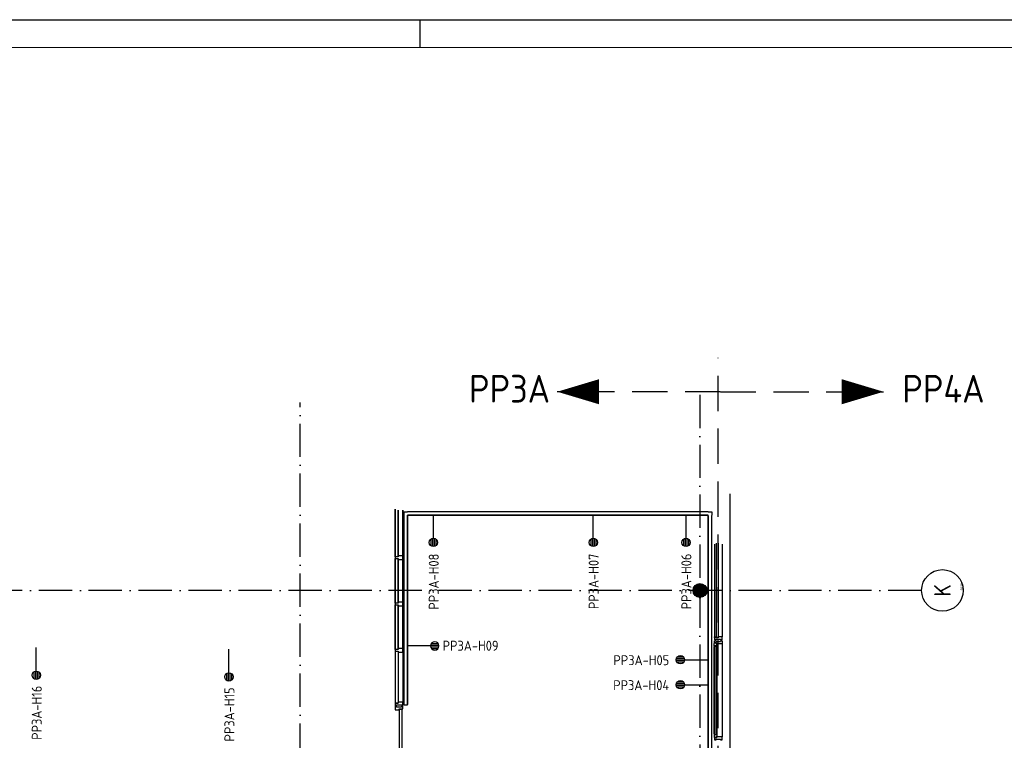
# Model space of a CAD drawing. Header units: millimetres. Extents: x 90707 to 450385, y -1262 to 949019.
# Tile 37 of 60: x 160994 to 178728, y 71308 to 84291. Entities that reach past the tile are written whole.
import ezdxf
from ezdxf.enums import TextEntityAlignment as Align

# ---------------------------------------------------------------- set-up
doc = ezdxf.new("R2010")
doc.units = ezdxf.units.MM
doc.header["$LTSCALE"] = 100
for name, pattern in [('B-SL0', [100000000.0, 0, -100000000.0]), ('DASHDOT', [9, 6, -1.5, 0, -1.5]), ('HIDDEN', [9.525, 6.35, -3.175])]:
    doc.linetypes.add(name, pattern=pattern)
doc.layers.get('0').update_dxf_attribs({"linetype": 'CONTINUOUS'})
for name, color, linetype in [('AL$7----_STRAMIEN', 1, 'DASHDOT'), ('AL21----_BUITENWAND', 4, 'CONTINUOUS'), ('AL28----_KONSTRUKTIE', 3, 'CONTINUOUS'), ('AL31----_BUITENKOZ', 7, 'CONTINUOUS'), ('AL32----_BINNENKOZ', 7, 'CONTINUOUS'), ('ALN-----_BLOCKNAAM', 2, 'CONTINUOUS'), ('ALXAA---_GEWBETON', 12, 'CONTINUOUS'), ('ALXOU---_GLAS', 7, 'CONTINUOUS'), ('EA61303-_ARCEER', 1, 'CONTINUOUS'), ('EB6441--_ATTRIB', 2, 'CONTINUOUS'), ('EL61303-_WANDGOOT', 3, 'CONTINUOUS'), ('EL6441--_DATACOM', 3, 'CONTINUOUS'), ('LIJN025', 10, 'CONTINUOUS'), ('LIJN050', 90, 'CONTINUOUS'), ('LIJN070', 130, 'CONTINUOUS'), ('TEKST25', 10, 'CONTINUOUS'), ('TEKST35', 50, 'CONTINUOUS'), ('TEKST50', 90, 'CONTINUOUS'), ('VOLGNUMMER', 7, 'CONTINUOUS'), ('WANDGOOTDATA', 3, 'CONTINUOUS')]:
    doc.layers.add(name, color=color, linetype=linetype)
doc.styles.add('1_8', font='ISO', dxfattribs={"height": 1.8})
doc.styles.add('2_0', font='iso', dxfattribs={"height": 200})
doc.styles.add('ISO', font='ISO.SHX')
doc.styles.add('MAATVOERING', font='iso.shx')
doc.styles.add('ROMAND', font='romand')
doc.styles.get("Standard").update_dxf_attribs({"font": 'iso.shx'})

# ---------------------------------------------------------------- blocks, each defined once
blk = doc.blocks.new('A0-GE')
at = {"layer": 'LIJN025'}
blk.add_line((775, 836), (775, 841), dxfattribs=at)
blk.add_lwpolyline([(1500, 841), (1500, 0), (0, 0), (0, 841)], close=True, dxfattribs=at)
at = {"layer": 'LIJN050', "const_width": 0.2}
blk.add_lwpolyline([(1495, 836), (25, 836), (25, 5), (1495, 5)], close=True, dxfattribs=at)
at = {"layer": 'TEKST25', "style": 'ROMAND', "width": 2.899115}
blk.add_attdef('STATUS', text='', height=2.5, dxfattribs=at).set_placement((1454, 71.5), (1493, 71.5), align=Align.FIT)
at = {"layer": 'TEKST25', "style": 'ISO'}
for tag, p in [('E', (1455.25, 66)), ('NAAM-E', (1466.75, 66)), ('DATUM-E', (1485, 66)), ('D', (1455.25, 61)), ('NAAM-D', (1466.75, 61)), ('DATUM-D', (1485, 61)), ('C', (1455.25, 56)), ('NAAM-C', (1466.75, 56)), ('DATUM-C', (1485, 56)), ('B', (1455.25, 51)), ('NAAM-B', (1466.75, 51)), ('DATUM-B', (1485, 51)), ('A', (1455.25, 46)), ('NAAM-A', (1466.75, 46)), ('DATUM-A', (1485, 46))]:
    blk.add_attdef(tag, text='', height=2.5, dxfattribs=at).set_placement(p, align=Align.CENTER)
for tag, p in [('DATUM', (1332.75, 36.25)), ('SCHAAL', (1368, 36.25)), ('GETEKEND', (1398.25, 36.25)), ('GECONTOL.', (1433, 36.25)), ('FORMAAT', (1463.25, 28.25))]:
    blk.add_attdef(tag, p, '', height=2.5, dxfattribs=at)
at = {"layer": 'TEKST35', "style": 'ISO'}
for tag, p in [('PROJECT', (1334.5, 72.5)), ('PLAATS', (1334.5, 63.5)), ('INSTALLATIE-REGEL1', (1334.5, 52.5)), ('INSTALLATIE-REGEL2', (1334.5, 43.5))]:
    blk.add_attdef(tag, p, '', height=4, dxfattribs=at)
blk.add_attdef('PROJ.NR.', text='', height=4, dxfattribs=at).set_placement((1481, 23), align=Align.CENTER)
at = {"layer": 'TEKST50', "style": 'ISO'}
blk.add_attdef('FILE-NAAM', text='', height=5, dxfattribs=at).set_placement((1473.5, 7.5), align=Align.CENTER)
blk = doc.blocks.new('ES4X2')
for p, q in [((-0.45, 1.4), (-0.45, 2.6)), ((-0.15, 1.27), (-0.15, 2.73)), ((0.15, 1.27), (0.15, 2.73)), ((0.45, 1.4), (0.45, 2.6)), ((0, 1.25), (0, -3))]:
    blk.add_line(p, q)
blk.add_circle((0, 2), 0.75)
at = {"style": '1_8', "flags": 8}
for tag, p in [('NUMMER', (1.25, 3.5)), ('CODE', (-1.25, 3.5))]:
    blk.add_attdef(tag, text='', height=1.8, rotation=90, dxfattribs=at).set_placement(p, align=Align.MIDDLE_LEFT)
blk.add_attdef('M_CODE', text='', height=1.8, dxfattribs=at).set_placement((0, 0), align=Align.MIDDLE_CENTER)
blk = doc.blocks.new('EH100000')
at = {"linetype": 'ByBlock'}
for p, q in [((1, 0.5), (0, 0.5)), ((1, 0.5, 1), (0, 0.5, 1)), ((0, -0.5, 1), (1, -0.5, 1)), ((1, -0.5), (0, -0.5))]:
    blk.add_line(p, q, dxfattribs=at)
at = {"linetype": 'ByBlock', "invisible_edges": 15}
for points in [[(1, -0.5), (0, -0.5), (0, 0.5), (1, 0.5)], [(0, 0.5), (1, 0.5), (1, 0.5, 1), (0, 0.5, 1)], [(0, -0.5, 1), (1, -0.5, 1), (1, -0.5), (0, -0.5)]]:
    blk.add_3dface(points, dxfattribs=at)
at = {"linetype": 'ByBlock', "style": '2_0', "flags": 8}
blk.add_attdef('FUNCTIE', text='', height=0.5, dxfattribs=at).set_placement((0.5, 0), align=Align.MIDDLE)
at = {"linetype": 'ByBlock', "flags": 9}
blk.add_attdef('SCHOT', text='', height=0.5, dxfattribs=at).set_placement((0.5, 0), align=Align.MIDDLE)
blk = doc.blocks.new('EH100005')
blk.add_lwpolyline([(-1, -0.5), (0, -0.5), (0, 0.5), (-1, 0.5)])
at = {"style": '2_0', "flags": 9}
blk.add_attdef('HULPSTUK', text='', height=0.5, dxfattribs=at).set_placement((0, 0), align=Align.MIDDLE)
blk = doc.blocks.new('WG2BB13')
at = {"linetype": 'B-SL0'}
for p, q in [((32.5, 32.5), (-32.5, 32.5)), ((32.5, -32.5), (32.5, 32.5))]:
    blk.add_line(p, q, dxfattribs=at)
at = {"linetype": 'ByBlock'}
for points in [[(32.5, -32.5), (-32.5, -32.5), (-32.5, -32.5), (-32.5, 32.5)], [(32.5, 32.5), (32.5, 32.5), (32.5, 32.5), (32.5, 32.5)]]:
    blk.add_lwpolyline(points, dxfattribs=at)
at = {"flags": 3}
blk.add_attdef('HULPSTUK', (0, 0), '', height=1, rotation=90, dxfattribs=at)
blk = doc.blocks.new('WG2BB4')
at = {"linetype": 'B-SL0'}
for p, q in [((32.5, 32.5), (-32.5, 32.5)), ((32.5, -32.5), (32.5, 32.5))]:
    blk.add_line(p, q, dxfattribs=at)
at = {"linetype": 'ByBlock'}
for points in [[(32.5, -32.5), (-32.5, -32.5), (-32.5, -32.5), (-32.5, 32.5)], [(32.5, 32.5), (32.5, 32.5), (32.5, 32.5), (32.5, 32.5)]]:
    blk.add_lwpolyline(points, dxfattribs=at)
at = {"flags": 3}
blk.add_attdef('HULPSTUK', (0, 0), '', height=1, rotation=90, dxfattribs=at)
blk = doc.blocks.new('WG2BB6')
at = {"linetype": 'B-SL0'}
for p, q in [((32.5, 32.5), (-32.5, 32.5)), ((32.5, -32.5), (32.5, 32.5))]:
    blk.add_line(p, q, dxfattribs=at)
at = {"linetype": 'ByBlock'}
for points in [[(32.5, -32.5), (-32.5, -32.5), (-32.5, -32.5), (-32.5, 32.5)], [(32.5, 32.5), (32.5, 32.5), (32.5, 32.5), (32.5, 32.5)]]:
    blk.add_lwpolyline(points, dxfattribs=at)
at = {"flags": 3}
blk.add_attdef('HULPSTUK', (0, 0), '', height=1, rotation=180, dxfattribs=at)
blk = doc.blocks.new('WANDGOOTBEGGRBALLES')
at = {"layer": 'EA61303-_ARCEER'}
h = blk.add_hatch(dxfattribs=at)
h.set_pattern_fill('LINE,N', color=256, scale=20, angle=45, style=0)
h.set_pattern_definition([(45, (77273.964, 75203.066), (-44.9013, 44.9013), [])])
edge = h.paths.add_edge_path()
edge.add_line((77274, 75171), (82686, 75171))
edge = h.paths.add_edge_path()
edge.add_line((82686, 75171), (82686, 75236))
edge = h.paths.add_edge_path()
edge.add_line((82686, 75236), (77274, 75236))
edge = h.paths.add_edge_path()
edge.add_line((77274, 75236), (77274, 75171))
h = blk.add_hatch(dxfattribs=at)
h.set_pattern_fill('LINE,N', color=256, scale=20, angle=225, style=0)
h.set_pattern_definition([(225, (77241.464, 71759.01), (44.9013, -44.9013), [])])
edge = h.paths.add_edge_path()
edge.add_line((77274, 71759), (77274, 75171))
edge = h.paths.add_edge_path()
edge.add_line((77274, 75171), (77209, 75171))
edge = h.paths.add_edge_path()
edge.add_line((77209, 75171), (77209, 71759))
edge = h.paths.add_edge_path()
edge.add_line((77209, 71759), (77274, 71759))
h = blk.add_hatch(dxfattribs=at)
h.set_pattern_fill('LINE,N', color=256, scale=20, angle=45, style=0)
h.set_pattern_definition([(45, (82718.5, 75170.18), (-44.90128, 44.90128), [])])
edge = h.paths.add_edge_path()
edge.add_line((82686, 75170), (82686, 62227))
edge = h.paths.add_edge_path()
edge.add_line((82686, 62227), (82751, 62227))
edge = h.paths.add_edge_path()
edge.add_line((82751, 62227), (82751, 75170))
edge = h.paths.add_edge_path()
edge.add_line((82751, 75170), (82686, 75170))
at = {"layer": 'EL61303-_WANDGOOT'}
for name, p, rotation in [('WG2BB13', (77241, 75203, 1050), 270), ('WG2BB4', (77242, 75203, 1050), 270), ('WG2BB6', (82718, 75203, 1050), 180)]:
    blk.add_blockref(name, p, dxfattribs=dict(at, rotation=rotation))
at = {"layer": 'EL61303-_WANDGOOT', "xscale": 5412.036458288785, "yscale": 65, "zscale": 119.9999999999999}
blk.add_blockref('EH100000', (77274, 75203, 1050), dxfattribs=at)
at = {"layer": 'EL61303-_WANDGOOT', "yscale": 65, "zscale": 119.9999999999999}
for name, p, xscale, rotation in [('EH100000', (77241, 71759, 1050), 3411.555378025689, 90), ('EH100000', (82718, 75170, 1050), 12942.69430575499, 270), ('EH100005', (77241, 71756, 1050), 119.9999999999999, 270)]:
    blk.add_blockref(name, p, dxfattribs=dict(at, xscale=xscale, rotation=rotation))
blk = doc.blocks.new('1010')
at = {"layer": 'AL$7----_STRAMIEN', "color": 7, "linetype": 'Continuous'}
blk.add_circle((0, 750), 750, dxfattribs=at)
at = {"layer": 'AL$7----_STRAMIEN', "color": 3, "linetype": 'Continuous'}
blk.add_attdef('STR-NAAM', text='', height=600, rotation=360, dxfattribs=at).set_placement((0, 750), align=Align.MIDDLE)
at = {"layer": 'ALN-----_BLOCKNAAM', "linetype": 'Continuous'}
blk.add_text('1010', height=100, dxfattribs=at).set_placement((0, 0))
blk = doc.blocks.new('A$Cca306792')
at = {"layer": 'AL$7----_STRAMIEN', "color": 1}
blk.add_line((86120, 75270), (45918, 75270), dxfattribs=at)
for points in [[(82128, 78796), (82128, 39870)], [(74928, 39870), (74928, 78659)], [(86120, 75270), (45918, 75270)]]:
    blk.add_lwpolyline(points, dxfattribs=at)
at = {"layer": 'AL21----_BUITENWAND', "color": 8}
blk.add_line((82668, 77010), (82668, 56391), dxfattribs=at)
at = {"layer": 'AL28----_KONSTRUKTIE', "color": 8}
blk.add_circle((82128, 75270), 125, dxfattribs=at)
blk.add_circle((82128, 75270), 125, dxfattribs=at)
at = {"layer": 'AL31----_BUITENKOZ', "color": 8}
for p, q in [((82388, 76105), (82388, 74435)), ((82527, 76105), (82527, 74435)), ((82385, 74315), (82390, 74317)), ((82385, 74272), (82385, 74315)), ((82388, 74361), (82418, 74361)), ((82388, 74328), (82388, 74361)), ((82424, 74328), (82388, 74328)), ((82390, 74317), (82390, 74324)), ((82390, 74324), (82419, 74324)), ((82418, 74361), (82418, 74347)), ((82418, 74347), (82498, 74347)), ((82419, 74324), (82419, 74302)), ((82424, 74314), (82424, 74328)), ((82439, 74314), (82424, 74314)), ((82424, 74302), (82424, 74310)), ((82424, 74310), (82439, 74310)), ((82439, 74305), (82439, 74314)), ((82439, 74310), (82439, 74305)), ((82527, 74305), (82439, 74305)), ((82439, 74305), (82439, 74258)), ((82498, 74347), (82498, 74361)), ((82498, 74361), (82527, 74361)), ((82527, 74361), (82527, 74305)), ((82527, 74305), (82527, 72635)), ((82426, 74272), (82385, 74272)), ((82385, 72682), (82385, 74258)), ((82388, 74272), (82401, 74272)), ((82388, 74255), (82388, 74272)), ((82401, 74255), (82388, 74255)), ((82401, 74272), (82401, 74255)), ((82419, 74302), (82424, 74302)), ((82426, 74255), (82426, 74272)), ((82439, 74258), (82426, 74255)), ((82439, 72682), (82439, 74258)), ((82426, 72667), (82385, 72667)), ((82385, 72667), (82385, 72624)), ((82385, 72624), (82390, 72622)), ((82401, 72684), (82388, 72684)), ((82388, 72684), (82388, 72667)), ((82388, 72667), (82401, 72667)), ((82424, 72612), (82388, 72612)), ((82388, 72612), (82388, 72579)), ((82388, 72579), (82418, 72579)), ((82390, 72622), (82390, 72615)), ((82390, 72615), (82419, 72615)), ((82401, 72667), (82401, 72684)), ((82418, 72579), (82418, 72593)), ((82418, 72593), (82498, 72593)), ((82419, 72615), (82419, 72637)), ((82419, 72637), (82424, 72637)), ((82424, 72637), (82424, 72629)), ((82424, 72629), (82439, 72629)), ((82439, 72626), (82424, 72626)), ((82424, 72626), (82424, 72612)), ((82439, 72682), (82426, 72684)), ((82426, 72684), (82426, 72667)), ((82439, 72635), (82439, 72682)), ((82527, 72635), (82439, 72635)), ((82439, 72635), (82439, 72626)), ((82439, 72629), (82439, 72635)), ((82498, 72593), (82498, 72579)), ((82498, 72579), (82527, 72579)), ((82527, 72579), (82527, 72635))]:
    blk.add_line(p, q, dxfattribs=at)
at = {"layer": 'AL31----_BUITENKOZ', "color": 8, "linetype": 'Continuous'}
for p, q in [((82388, 74423), (82388, 74435)), ((82388, 74435), (82425, 74435)), ((82393, 74423), (82388, 74423)), ((82388, 74418), (82388, 74379)), ((82455, 74418), (82388, 74418)), ((82388, 74379), (82394, 74379)), ((82393, 74418), (82393, 74423)), ((82425, 74418), (82393, 74418)), ((82394, 74379), (82408, 74379)), ((82408, 74379), (82408, 74379)), ((82408, 74379), (82418, 74379)), ((82418, 74379), (82418, 74393)), ((82418, 74393), (82498, 74393)), ((82425, 74435), (82425, 74418)), ((82508, 74435), (82455, 74435)), ((82455, 74435), (82455, 74418)), ((82498, 74393), (82498, 74379)), ((82498, 74379), (82507, 74379)), ((82507, 74379), (82507, 74379)), ((82507, 74379), (82521, 74379)), ((82516, 74435), (82508, 74435)), ((82520, 74435), (82516, 74435)), ((82527, 74435), (82520, 74435)), ((82521, 74379), (82527, 74379)), ((82527, 74398), (82527, 74435)), ((82527, 74379), (82527, 74398)), ((76717, 72183), (76717, 73133)), ((76717, 73133), (76758, 73133)), ((76758, 73133), (76758, 72203))]:
    blk.add_line(p, q, dxfattribs=at)
at = {"layer": 'AL32----_BINNENKOZ', "color": 8}
for p, q in [((76639, 75878), (76639, 76734)), ((76639, 76734), (76639, 75878)), ((76690, 75895), (76690, 76717)), ((76690, 76717), (76690, 75895)), ((76778, 75895), (76778, 76717)), ((76778, 76717), (76778, 75895)), ((76778, 75895), (76778, 76717)), ((76778, 76717), (76778, 75895)), ((76690, 75878), (76639, 75878)), ((76639, 75878), (76639, 75845)), ((76639, 75845), (76639, 75043)), ((76639, 75043), (76639, 75845)), ((76639, 75845), (76690, 75845)), ((76778, 75895), (76690, 75895)), ((76690, 75895), (76690, 75878)), ((76690, 75845), (76690, 75828)), ((76690, 75828), (76690, 75060)), ((76690, 75060), (76690, 75828)), ((76690, 75828), (76778, 75828)), ((76778, 75828), (76778, 75895)), ((76778, 75828), (76778, 75060)), ((76778, 75060), (76778, 75828)), ((76778, 75828), (76778, 75060)), ((76778, 75060), (76778, 75828)), ((76639, 75043), (76639, 75010)), ((76690, 75043), (76639, 75043)), ((76690, 75060), (76690, 75043)), ((76778, 75060), (76690, 75060)), ((76778, 74993), (76778, 75060)), ((76639, 75010), (76639, 74207)), ((76639, 74207), (76639, 75010)), ((76639, 75010), (76690, 75010)), ((76690, 75010), (76690, 74993)), ((76690, 74993), (76690, 74224)), ((76690, 74224), (76690, 74993)), ((76690, 74993), (76778, 74993)), ((76778, 74993), (76778, 74224)), ((76778, 74224), (76778, 74993)), ((76778, 74993), (76778, 74224)), ((76778, 74224), (76778, 74993)), ((76639, 74207), (76639, 74174)), ((76690, 74207), (76639, 74207)), ((76639, 74174), (76639, 73240)), ((76639, 74174), (76690, 74174)), ((76690, 74224), (76690, 74207)), ((76778, 74224), (76690, 74224)), ((76690, 74174), (76690, 74157)), ((76690, 74157), (76690, 73257)), ((76690, 74157), (76778, 74157)), ((76778, 74157), (76778, 74224)), ((76778, 74157), (76778, 73257)), ((76639, 73240), (76639, 73190)), ((76690, 73240), (76639, 73240)), ((76639, 73240), (76690, 73240)), ((76690, 73257), (76690, 73240)), ((76778, 73257), (76690, 73257)), ((76778, 73190), (76778, 73257)), ((76639, 73190), (76664, 73190)), ((76639, 73185), (76639, 73118)), ((76661, 73185), (76639, 73185)), ((76639, 73118), (76711, 73118)), ((76661, 73169), (76661, 73185)), ((76753, 73169), (76661, 73169)), ((76664, 73206), (76756, 73206)), ((76664, 73190), (76664, 73206)), ((76711, 73135), (76778, 73135)), ((76711, 73118), (76711, 73135)), ((76753, 73185), (76753, 73169)), ((76778, 73185), (76753, 73185)), ((76756, 73206), (76756, 73190)), ((76756, 73190), (76778, 73190)), ((76778, 73135), (76778, 73185))]:
    blk.add_line(p, q, dxfattribs=at)
at = {"layer": 'ALXAA---_GEWBETON', "color": 8}
for p, q in [((82081, 75385), (82176, 75385)), ((82081, 75385), (82176, 75385)), ((82003, 75265), (82253, 75265)), ((82003, 75265), (82253, 75265)), ((82004, 75285), (82252, 75285)), ((82004, 75285), (82252, 75285)), ((82006, 75245), (82251, 75245)), ((82006, 75245), (82251, 75245)), ((82009, 75305), (82248, 75305)), ((82009, 75305), (82248, 75305)), ((82011, 75225), (82245, 75225)), ((82011, 75225), (82245, 75225)), ((82016, 75325), (82240, 75325)), ((82016, 75325), (82240, 75325)), ((82021, 75205), (82236, 75205)), ((82021, 75205), (82236, 75205)), ((82029, 75345), (82228, 75345)), ((82029, 75345), (82228, 75345)), ((82048, 75365), (82209, 75365)), ((82048, 75365), (82209, 75365)), ((82036, 75185), (82221, 75185)), ((82036, 75185), (82221, 75185)), ((82059, 75165), (82197, 75165)), ((82059, 75165), (82197, 75165)), ((82115, 75145), (82142, 75145)), ((82115, 75145), (82142, 75145))]:
    blk.add_line(p, q, dxfattribs=at)
at = {"layer": 'ALXOU---_GLAS', "color": 8}
for p, q in [((82427, 74420), (82427, 76120)), ((82453, 76120), (82453, 74420)), ((82453, 74420), (82427, 74420)), ((82403, 72669), (82403, 74270)), ((82403, 74270), (82424, 74270)), ((82424, 74270), (82424, 72669)), ((82424, 72669), (82403, 72669))]:
    blk.add_line(p, q, dxfattribs=at)
at = {"layer": 'AL$7----_STRAMIEN', "xscale": 0.5, "yscale": 0.5, "zscale": 0.5, "rotation": 90}
blk.add_blockref('1010', (86870, 75270), dxfattribs=at).add_auto_attribs({'STR-NAAM': 'K'})
at = {"layer": 'VOLGNUMMER', "color": 252, "linetype": 'ByBlock'}
for tag, p in [('0.28', (16187, 74214)), ('0.17', (62961, 72994)), ('0.16', (78893, 73105)), ('0.29', (35887, 72529)), ('0.18', (53124, 64542)), ('0.701', (85482, 63517)), ('0.30', (29366, 63128)), ('0.32', (36092, 63166)), ('0.12', (90689, 63024)), ('0.29A', (33165, 62745)), ('0.30', (38191, 61494)), ('0.19', (61479, 61433)), ('0.27', (17657, 61363)), ('0.14', (89762, 60088)), ('0.33', (45869, 59450)), ('0.15', (73454, 57402)), ('0.25', (28058, 57013)), ('0.801', (112714, 57073)), ('0.18A', (61029, 56759)), ('0.26A', (36299, 54851)), ('0.20', (60895, 53506)), ('0.800', (90980, 50804)), ('0.25A', (73288, 48435)), ('0.21', (58702, 48178)), ('0.300', (94483, 48257)), ('0.24', (35041, 47783)), ('0.102', (87631, 47613)), ('0.203', (95795, 46197)), ('0.26', (18559, 46119)), ('0.802', (68387, 42721)), ('0.204', (95497, 42149)), ('0.07B', (66790, 38909)), ('0.702', (95327, 36513))]:
    blk.add_attdef(tag, text='', height=250, dxfattribs=at).set_placement(p, align=Align.MIDDLE_CENTER)
at = {"layer": 'VOLGNUMMER', "color": 8, "linetype": 'ByBlock'}
blk.add_attdef('0.600', text='', height=250, dxfattribs=at).set_placement((96800, 48300), align=Align.MIDDLE_CENTER)

msp = doc.modelspace()

# ---------------------------------------------------------------- linework, layer by layer
at = {"layer": 'LIJN050'}
for points in [[(170676, 77588, 0, 453, 0), (171430, 77588, 453, 453, 0)], [(176553, 77588, 0, 453, 0), (175799, 77588, 453, 453, 0)]]:
    msp.add_lwpolyline(points, format="xyseb", dxfattribs=at)
at = {"layer": 'LIJN070', "linetype": 'HIDDEN'}
for p, q in [((173575, 34378), (173575, 78198)), ((173612, 77588), (170676, 77588)), ((173617, 77588), (176553, 77588))]:
    msp.add_line(p, q, dxfattribs=at)

# ---------------------------------------------------------------- block references
at = {"xscale": 100, "yscale": 100, "zscale": 100}
msp.add_blockref('A0-GE', (90707, 191), dxfattribs=at)
at = {"layer": 'EL6441--_DATACOM'}
msp.add_blockref('A$Cca306792', (91118, -1262), dxfattribs=at)
ref = msp.add_blockref('ES4X2', (168445, 75073), dxfattribs=dict(at, xscale=100, yscale=100, zscale=100, rotation=180))
ref.add_attrib('CODE', 'PP3A-H08', dxfattribs={"layer": 'EB6441--_ATTRIB', "color": 1, "height": 180, "rotation": 90, "style": '1_8', "flags": 8}).set_placement((168452, 74671), align=Align.MIDDLE_RIGHT)
ref = msp.add_blockref('ES4X2', (171325, 75073), dxfattribs=dict(at, xscale=100, yscale=100, zscale=100, rotation=180))
ref.add_attrib('CODE', 'PP3A-H07', dxfattribs={"layer": 'EB6441--_ATTRIB', "color": 1, "height": 180, "rotation": 90, "style": '1_8', "flags": 8}).set_placement((171332, 74671), align=Align.MIDDLE_RIGHT)
ref = msp.add_blockref('ES4X2', (172995, 75073), dxfattribs=dict(at, xscale=100, yscale=100, zscale=100, rotation=180))
ref.add_attrib('CODE', 'PP3A-H06', dxfattribs={"layer": 'EB6441--_ATTRIB', "color": 1, "height": 180, "rotation": 90, "style": '1_8', "flags": 8}).set_placement((173002, 74671), align=Align.MIDDLE_RIGHT)
ref = msp.add_blockref('ES4X2', (168270, 73008), dxfattribs=dict(at, xscale=-100, yscale=100, zscale=100, rotation=270))
ref.add_attrib('CODE', 'PP3A-H09', dxfattribs={"layer": 'EB6441--_ATTRIB', "color": 1, "height": 180, "style": '1_8', "flags": 8}).set_placement((169618, 73012), align=Align.MIDDLE_RIGHT)
ref = msp.add_blockref('ES4X2', (161292, 72681), dxfattribs=dict(at, xscale=100, yscale=100, zscale=100, rotation=180))
ref.add_attrib('CODE', 'PP3A-H16', dxfattribs={"layer": 'EB6441--_ATTRIB', "color": 1, "height": 180, "rotation": 90, "style": '1_8', "flags": 8}).set_placement((161302, 72291), align=Align.MIDDLE_RIGHT)
ref = msp.add_blockref('ES4X2', (164762, 72651), dxfattribs=dict(at, xscale=100, yscale=100, zscale=100, rotation=180))
ref.add_attrib('CODE', 'PP3A-H15', dxfattribs={"layer": 'EB6441--_ATTRIB', "color": 1, "height": 180, "rotation": 90, "style": '1_8', "flags": 8}).set_placement((164772, 72261), align=Align.MIDDLE_RIGHT)
ref = msp.add_blockref('ES4X2', (173094, 72758), dxfattribs=dict(at, xscale=100, yscale=100, zscale=100, rotation=90))
ref.add_attrib('CODE', 'PP3A-H05', dxfattribs={"layer": 'EB6441--_ATTRIB', "color": 1, "height": 180, "style": '1_8', "flags": 8}).set_placement((172692, 72751), align=Align.MIDDLE_RIGHT)
ref = msp.add_blockref('ES4X2', (173094, 72308), dxfattribs=dict(at, xscale=100, yscale=100, zscale=100, rotation=90))
ref.add_attrib('CODE', 'PP3A-H04', dxfattribs={"layer": 'EB6441--_ATTRIB', "color": 1, "height": 180, "style": '1_8', "flags": 8}).set_placement((172692, 72301), align=Align.MIDDLE_RIGHT)
at = {"layer": 'WANDGOOTDATA', "color": 3}
msp.add_blockref('WANDGOOTBEGGRBALLES', (90707, 191), dxfattribs=at)

# ---------------------------------------------------------------- texts
at = {"layer": 'TEKST50', "style": 'MAATVOERING'}
for s, p in [('PP3A', (169087, 77392)), ('PP4A', (176891, 77392))]:
    msp.add_text(s, height=500, dxfattribs=at).set_placement(p)

doc.saveas('drawing.dxf')
